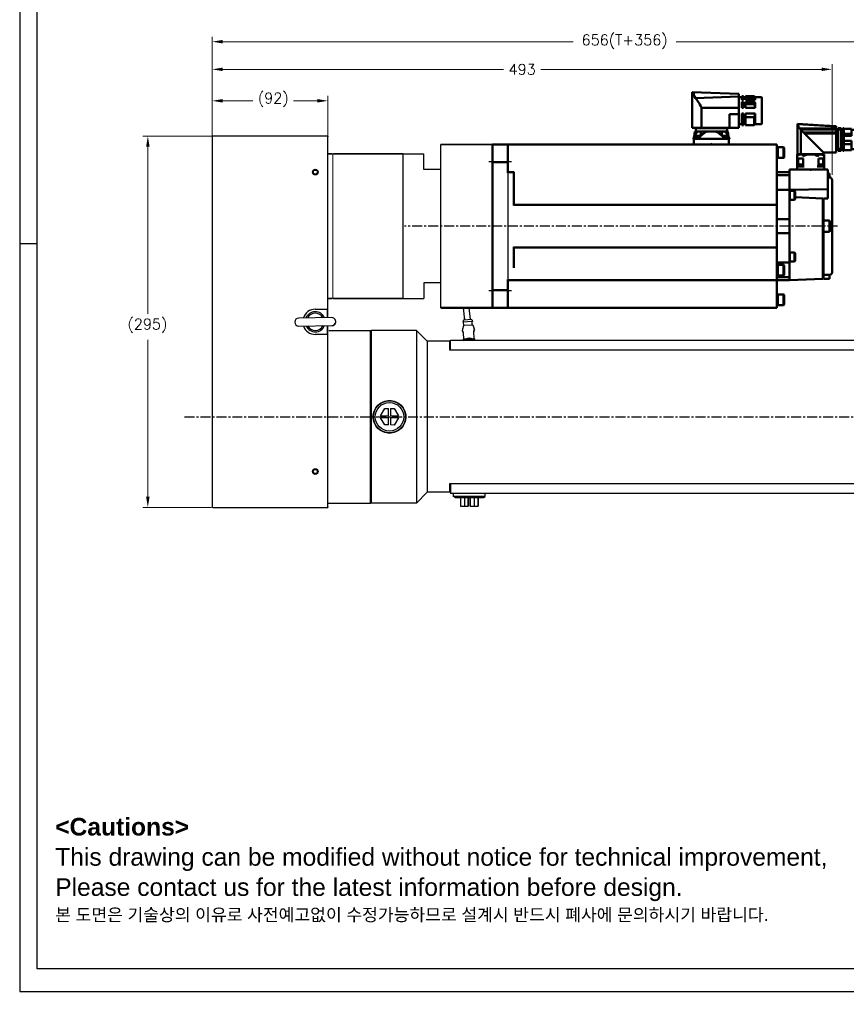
# Model space of a CAD drawing. Extents: x 15486 to 17171, y 5388 to 6587.
# Tile 1 of 22: x 15486 to 16143, y 5388 to 6171. Entities that reach past the tile are written whole.
import ezdxf

# ---------------------------------------------------------------- set-up
doc = ezdxf.new("R2010")
doc.units = 0
doc.header["$LTSCALE"] = 25.4
doc.linetypes.add('CENTER', pattern=[2, 1.25, -0.25, 0.25, -0.25])
doc.layers.get('0').update_dxf_attribs({"linetype": 'CONTINUOUS'})
doc.layers.get('Defpoints').update_dxf_attribs({"linetype": 'CONTINUOUS'})
for name, color, linetype, lineweight in [('2d ConnectionPoints', 7, 'CONTINUOUS', 50), ('AM_0', 7, 'CONTINUOUS', 50), ('AM_5_Dimension', 6, 'CONTINUOUS', 13), ('ATA-DIM', 252, 'CONTINUOUS', 25), ('ATA-TEXT', 7, 'CONTINUOUS', 25), ('Layer0000', 7, 'CONTINUOUS', 25), ('외형선(ISO)', 7, 'CONTINUOUS', 35)]:
    doc.layers.add(name, color=color, linetype=linetype, lineweight=lineweight)
doc.layers.add('ATA-CENTER', color=133, linetype='CENTER')
doc.styles.get("Standard").update_dxf_attribs({"font": 'simplex.shx'})
doc.styles.add('주 문자 (ISO)', font='arial.ttf')
doc.dimstyles.new('ata_A1', dxfattribs={"dimtxt": 4.2, "dimasz": 4.2, "dimexe": 2, "dimexo": 2, "dimgap": 2, "dimtad": 0, "dimtih": 1, "dimtoh": 1, "dimdec": 6, "dimdsep": 46, "dimtxsty": 'Standard', "dimcen": 0, "dimclrd": 252, "dimclre": 252, "dimclrt": 4, "dimadec": 6, "dimazin": 2, "dimtfac": 1, "dimtdec": 6, "dimtofl": 0, "dimtmove": 0, "dimatfit": 3, "dimfxl": 0, "dimtolj": 1, "dimtzin": 0, "dimlwd": 0, "dimlwe": 0, "dimarcsym": 0})

# ---------------------------------------------------------------- blocks, each defined once
blk = doc.blocks.new('2_BGC106N00001200000_0_in_MSMF504L1H9M_0')
at = {"layer": 'AM_0'}
for p, q in [((-214.07, 102.1), (-214.07, 81.5)), ((-208.87, 102.6), (-213.57, 102.6)), ((-208.12, 103.35), (-208.87, 102.6)), ((-208.87, 102.6), (-208.87, 100.42)), ((-201.12, 103.35), (-208.12, 103.35)), ((-208.12, 101.41), (-208.12, 103.35)), ((-201.12, 103.35), (-201.12, 100.42)), ((-199.52, 102.6), (-201.12, 102.6)), ((-198.27, 103.35), (-199.52, 103.35)), ((-199.52, 103.35), (-199.52, 100.42)), ((-198.27, 103.35), (-198.27, 100.42)), ((-195.87, 102.6), (-198.27, 102.6)), ((-195.87, 105.08), (-158.8, 106.5)), ((-195.87, 105.08), (-195.87, 78.25)), ((-195.87, 102.99), (-161.31, 101.76)), ((-158.8, 78.25), (-158.8, 106.5)), ((-208.87, 100.42), (-208.12, 101.41)), ((-208.87, 100.42), (-201.12, 100.42)), ((-208.12, 98.79), (-208.87, 98.3)), ((-208.87, 98.3), (-208.87, 94.03)), ((-208.87, 94.03), (-201.12, 94.03)), ((-208.12, 101.41), (-201.12, 101.41)), ((-208.12, 98.79), (-201.12, 98.79)), ((-208.12, 97.01), (-208.12, 98.79)), ((-208.12, 97.01), (-201.12, 97.01)), ((-201.12, 98.79), (-201.12, 94.03)), ((-198.27, 101.41), (-199.52, 101.41)), ((-198.27, 100.42), (-199.52, 100.42)), ((-199.52, 98.79), (-199.52, 94.03)), ((-198.27, 98.79), (-199.52, 98.79)), ((-198.27, 97.01), (-199.52, 97.01)), ((-198.27, 94.03), (-199.52, 94.03)), ((-198.27, 98.79), (-198.27, 94.03)), ((-195.87, 94.06), (-166.12, 94.06)), ((-166.12, 94.06), (-166.12, 78.25)), ((-208.87, 89.57), (-201.12, 89.57)), ((-208.87, 89.57), (-208.87, 81)), ((-208.12, 86.59), (-201.12, 86.59)), ((-208.12, 80.25), (-208.12, 86.59)), ((-201.12, 89.57), (-201.12, 80.25)), ((-199.52, 89.57), (-199.52, 80.25)), ((-198.27, 89.57), (-199.52, 89.57)), ((-198.27, 86.59), (-199.52, 86.59)), ((-198.27, 89.57), (-198.27, 80.25)), ((-188.5, 88.99), (-195.87, 88.94)), ((-188.5, 88.99), (-188.5, 78.25)), ((-213.57, 81), (-208.87, 81)), ((-208.87, 81), (-208.12, 80.25)), ((-208.12, 80.25), (-201.12, 80.25)), ((-201.12, 81), (-199.52, 81)), ((-199.52, 80.25), (-198.27, 80.25)), ((-198.27, 81), (-195.87, 81)), ((-195.87, 78.25), (-158.8, 78.25)), ((-186.05, 78.25), (-186.05, 77.9)), ((-161.95, 77.9), (-161.95, 78.25)), ((-187.95, 70.73), (-188.03, 69.88)), ((-187.2, 75.2), (-187.67, 71.34)), ((-160.8, 75.2), (-187.2, 75.2)), ((-186.45, 77.9), (-186.5, 75.2)), ((-186.45, 77.9), (-161.55, 77.9)), ((-182.15, 74.74), (-182.18, 75.2)), ((-165.82, 75.2), (-165.85, 74.75)), ((-161.5, 75.2), (-161.55, 77.9)), ((-160.33, 71.34), (-160.8, 75.2)), ((-159.97, 69.88), (-160.05, 70.73)), ((-188.28, 69.88), (-188.28, 69.5)), ((-183.47, 69.88), (-188.28, 69.88)), ((-159.72, 69.5), (-188.28, 69.5)), ((-187.9, 69.5), (-187.97, 65)), ((-159.72, 69.88), (-164.53, 69.88)), ((-160.1, 69.5), (-160.03, 65)), ((-159.72, 69.5), (-159.72, 69.88))]:
    blk.add_line(p, q, dxfattribs=at)
for points in [[(-166.12, 94.06), (-165.57, 95.44), (-164.88, 96.75), (-164.19, 97.86), (-163.47, 98.92), (-162.37, 100.41), (-161.31, 101.76)], [(-161.31, 101.76), (-160.62, 102.97), (-160.13, 104.35), (-159.99, 104.98), (-159.84, 105.59), (-159.73, 105.85), (-159.6, 105.97), (-159.14, 106.28), (-158.89, 106.44), (-158.8, 106.5)], [(-208.87, 94.03), (-208.64, 95.3), (-208.28, 96.56), (-208.12, 97.01)], [(-208.12, 86.59), (-208.58, 88.05), (-208.87, 89.57)], [(-184.87, 75.2), (-185.57, 74.4), (-186.22, 73.53), (-187.02, 72.27), (-187.44, 71.51)], [(-183.28, 71.02), (-183.5, 69.67), (-183.53, 69.5)], [(-183.28, 71.02), (-180.54, 73.33), (-179.02, 74.36), (-177.39, 75.2)], [(-183.28, 71.02), (-183.02, 71.5), (-182.57, 72.58), (-182.27, 73.68), (-182.16, 74.45), (-182.15, 74.74)], [(-170.61, 75.2), (-169.37, 74.59), (-168.2, 73.86), (-165.96, 72.13), (-164.71, 71)], [(-165.85, 74.75), (-165.83, 74.4), (-165.7, 73.52), (-165.32, 72.28), (-164.71, 71)], [(-164.46, 69.5), (-164.68, 70.81), (-164.71, 71)], [(-160.54, 71.48), (-160.55, 71.5), (-161.15, 72.57), (-161.87, 73.67), (-162.46, 74.45), (-163.12, 75.2)]]:
    blk.add_lwpolyline(points, dxfattribs=at)
for centre, radius, start, end in [((-213.57, 102.1), 0.5, 90, 180), ((-213.57, 81.5), 0.5, 180, 270), ((-186.95, 70.64), 1, 106.25703, 175), ((-185.28, 64.88), 7, 73.74297, 106.25703), ((-183.6, 70.64), 1, 56.12738, 73.74297), ((-164.4, 70.64), 1, 106.25703, 122.35528), ((-162.72, 64.88), 7, 73.74297, 106.25703), ((-161.05, 70.64), 1, 5, 73.74297)]:
    blk.add_arc(centre, radius, start, end, dxfattribs=at)
blk = doc.blocks.new('1_AGC047N0000150A000_EC_0_in_MSMF504L1H9M_0')
at = {"layer": 'AM_0'}
for p, q in [((-273.25, 79.14), (-242.73, 80.94)), ((-263.25, 80.1), (-273.25, 79.49)), ((-273.25, 79.5), (-273.25, 58.6)), ((-263.25, 80.1), (-242.5, 81.35)), ((-242.5, 81.35), (-242.5, 57.1)), ((-289.25, 76.42), (-289.25, 61.28)), ((-285.35, 76.62), (-289.05, 76.62)), ((-285.35, 77.25), (-285.35, 71.72)), ((-279.25, 77.25), (-285.35, 77.25)), ((-285.35, 73.38), (-279.25, 73.38)), ((-285.35, 71.72), (-279.25, 71.72)), ((-278.65, 77.85), (-279.25, 77.85)), ((-279.25, 77.85), (-279.25, 59.85)), ((-278.65, 76.9), (-279.25, 76.9)), ((-278.65, 77.85), (-278.65, 59.85)), ((-277.15, 76.95), (-278.65, 76.95)), ((-274.75, 77.85), (-277.15, 77.85)), ((-277.15, 77.85), (-277.15, 59.85)), ((-274.75, 76.9), (-277.15, 76.9)), ((-274.75, 77.85), (-274.75, 61.52)), ((-273.25, 76.85), (-274.75, 76.85)), ((-273.25, 77.6), (-244.32, 77.6)), ((-273.25, 76.8), (-245.04, 76.8)), ((-273.25, 74.57), (-247.28, 74.57)), ((-273.25, 73.68), (-248.17, 73.68)), ((-248.17, 73.68), (-263.25, 58.6)), ((-245.08, 76.77), (-247.28, 74.57)), ((-245.08, 76.77), (-245.04, 76.8)), ((-245.08, 76.77), (-245.08, 57.1)), ((-285.35, 67.77), (-285.35, 60.45)), ((-285.35, 67.77), (-279.25, 67.77)), ((-285.35, 65.08), (-279.25, 65.08)), ((-289.05, 61.08), (-285.35, 61.08)), ((-285.35, 60.45), (-279.25, 60.45)), ((-278.65, 61.52), (-279.25, 61.52)), ((-278.65, 61.2), (-279.25, 61.2)), ((-278.65, 59.93), (-279.25, 59.93)), ((-279.25, 59.85), (-278.65, 59.85)), ((-278.65, 60.75), (-277.15, 60.75)), ((-274.75, 61.52), (-277.15, 61.52)), ((-274.75, 60.96), (-277.15, 60.96)), ((-274.75, 59.93), (-277.15, 59.93)), ((-277.15, 59.85), (-274.75, 59.85)), ((-274.75, 60.96), (-274.75, 59.85)), ((-274.75, 60.85), (-273.25, 60.85)), ((-273.25, 58.6), (-263.25, 58.6)), ((-263.8, 56.99), (-263.8, 45)), ((-263.65, 57), (-242.35, 57)), ((-263.25, 58.6), (-263.25, 57.1)), ((-263.25, 57.1), (-242.5, 57.1)), ((-262.6, 56.57), (-263.19, 56.05)), ((-262.85, 57.1), (-262.85, 57)), ((-259.02, 56.05), (-259.27, 56.57)), ((-256.86, 56.57), (-258.1, 55.89)), ((-246.73, 56.57), (-246.98, 56.05)), ((-242.81, 56.05), (-243.4, 56.57)), ((-243.15, 57), (-243.15, 57.1)), ((-242.2, 56.57), (-242.2, 45)), ((-263.8, 47.5), (-258.1, 47.5)), ((-263.58, 48.28), (-263.65, 47.5)), ((-262.94, 49), (-262.94, 53.8)), ((-262.94, 53.8), (-259.12, 53.8)), ((-259.15, 47.5), (-259.22, 48.28)), ((-259.12, 53.8), (-259.12, 47.5)), ((-247.9, 47.5), (-242.2, 47.5)), ((-246.88, 47.5), (-246.88, 53.8)), ((-246.88, 53.8), (-243.06, 53.8)), ((-246.78, 48.28), (-246.85, 47.5)), ((-243.06, 53.8), (-243.06, 49)), ((-242.35, 47.5), (-242.42, 48.28))]:
    blk.add_line(p, q, dxfattribs=at)
for points in [[(-244.32, 77.6), (-244.03, 77.97), (-243.76, 78.35), (-243.5, 78.76), (-243.26, 79.2)], [(-242.73, 80.94), (-242.81, 80.48), (-242.92, 80.04), (-243.07, 79.61), (-243.26, 79.2)], [(-242.73, 80.94), (-242.7, 81.08), (-242.65, 81.19), (-242.6, 81.26), (-242.58, 81.27)], [(-242.5, 81.31), (-242.51, 81.3), (-242.52, 81.29), (-242.55, 81.28), (-242.58, 81.27)], [(-247.28, 74.57), (-247.49, 74.18), (-247.9, 73.82), (-248.17, 73.68)], [(-245.04, 76.8), (-244.93, 76.86), (-244.83, 76.94), (-244.72, 77.02), (-244.63, 77.11), (-244.54, 77.21), (-244.47, 77.32), (-244.4, 77.43), (-244.34, 77.56), (-244.32, 77.6)], [(-263.19, 56.05), (-263.41, 55.87), (-263.58, 55.77), (-263.69, 55.75), (-263.76, 55.78), (-263.8, 55.85), (-263.8, 55.89)], [(-262.6, 56.57), (-262.19, 56.82), (-261.38, 56.99), (-261.12, 57)], [(-259.89, 57), (-259.54, 56.9), (-259.32, 56.67), (-259.27, 56.57)], [(-258.1, 55.89), (-258.31, 55.79), (-258.54, 55.75), (-258.72, 55.77), (-258.86, 55.84), (-259.01, 56.02), (-259.02, 56.05)], [(-256.86, 56.57), (-256, 56.83), (-254.5, 56.98), (-253, 56.99), (-251, 56.94), (-250.26, 56.87), (-249.53, 56.72), (-249.14, 56.57)], [(-247.9, 55.89), (-248.1, 56.02), (-249.14, 56.57)], [(-246.98, 56.05), (-247.11, 55.87), (-247.27, 55.77), (-247.44, 55.75), (-247.64, 55.78), (-247.83, 55.85), (-247.9, 55.89)], [(-246.73, 56.57), (-246.56, 56.82), (-246.22, 56.99), (-246.11, 57)], [(-244.88, 57), (-244.05, 56.9), (-243.52, 56.67), (-243.4, 56.57)], [(-242.2, 55.89), (-242.22, 55.79), (-242.3, 55.75), (-242.42, 55.77), (-242.55, 55.84), (-242.78, 56.02), (-242.81, 56.05)], [(-242.2, 56.57), (-242.2, 56.83), (-242.2, 56.98), (-242.2, 56.99), (-242.2, 56.99)]]:
    blk.add_lwpolyline(points, dxfattribs=at)
for centre, radius, start, end in [((-289.05, 76.42), 0.2, 90, 180), ((-289.05, 61.28), 0.2, 180, 270), ((-263.65, 56), 1, 90, 98.65376), ((-242.35, 56), 1, 81.33315, 90), ((-262.78, 48.21), 0.8, 105.44271, 175), ((-261.4, 43.2), 6, 74.55728, 105.44272), ((-260.02, 48.21), 0.8, 5, 74.55729), ((-245.98, 48.21), 0.8, 105.44271, 175), ((-244.6, 43.2), 6, 74.55728, 105.44272), ((-243.22, 48.21), 0.8, 5, 74.55729)]:
    blk.add_arc(centre, radius, start, end, dxfattribs=at)
blk = doc.blocks.new('*D9332')
at = {"layer": 'ATA-DIM', "color": 252, "lineweight": 0}
for p, q in [((15638.36, 6078.11), (15583.69, 6078.11)), ((15587.69, 6069.71), (15587.69, 5936.99)), ((15587.69, 5791.51), (15587.69, 5916.22)), ((15638.36, 5783.11), (15583.69, 5783.11))]:
    blk.add_line(p, q, dxfattribs=at)
at = {"layer": 'ATA-DIM', "color": 252}
for points in [[(15589.09, 6069.71), (15586.29, 6069.71), (15587.69, 6078.11)], [(15586.29, 5791.51), (15589.09, 5791.51), (15587.69, 5783.11)]]:
    blk.add_solid(points, dxfattribs=at)
at = {"layer": 'Defpoints', "color": 0}
for p in [(15587.69, 6078.11), (15642.36, 6078.11), (15642.36, 5783.11)]:
    blk.add_point(p, dxfattribs=at)
at = {"layer": 'ATA-DIM', "color": 4, "insert": (15571.52, 5932.99), "char_height": 8.4, "attachment_point": 1}
blk.add_mtext('\\A1;(295)', dxfattribs=at)
blk = doc.blocks.new('*D9333')
at = {"layer": 'ATA-DIM', "color": 252, "lineweight": 0}
for p, q in [((15638.86, 6078.11), (15638.86, 6110.24)), ((15647.26, 6106.24), (15671.18, 6106.24)), ((15722.46, 6106.24), (15703.54, 6106.24)), ((15730.86, 6078.11), (15730.86, 6110.24))]:
    blk.add_line(p, q, dxfattribs=at)
at = {"layer": 'ATA-DIM', "color": 252}
for points in [[(15647.26, 6107.64), (15647.26, 6104.84), (15638.86, 6106.24)], [(15722.46, 6104.84), (15722.46, 6107.64), (15730.86, 6106.24)]]:
    blk.add_solid(points, dxfattribs=at)
at = {"layer": 'Defpoints', "color": 0}
for p in [(15730.86, 6106.24), (15638.86, 6074.11), (15730.86, 6074.11)]:
    blk.add_point(p, dxfattribs=at)
at = {"layer": 'ATA-DIM', "color": 4, "insert": (15675.18, 6112.62), "char_height": 8.4, "attachment_point": 1}
blk.add_mtext('\\A1;(92)', dxfattribs=at)
blk = doc.blocks.new('DEH')
at = {"color": 0, "ltscale": 5}
blk.add_line((12758.38, -3927.55), (12758.38, -3797.55), dxfattribs=at)
for p, q in [((12668.58, -3920.05), (12668.58, -3805.05)), ((12728.58, -3805.05), (12744.88, -3805.05)), ((12744.88, -3817.55), (12744.88, -3805.05)), ((12744.88, -3907.55), (12744.88, -3920.05)), ((12728.58, -3920.05), (12744.88, -3920.05))]:
    blk.add_line(p, q)
at = {"color": 7}
for p, q in [((12728.58, -3920.05), (12728.58, -3805.05)), ((12728.58, -3919.55), (12728.58, -3805.55))]:
    blk.add_line(p, q, dxfattribs=at)
at = {"ltscale": 5}
for p, q in [((12758.38, -3817.55), (12744.88, -3817.55)), ((12758.38, -3907.55), (12744.88, -3907.55))]:
    blk.add_line(p, q, dxfattribs=at)
at = {"layer": 'AM_0'}
blk.add_line((12758.38, -3927.55), (12799.88, -3927.55), dxfattribs=at)
at = {"layer": 'AM_5_Dimension', "color": 0}
for p, q in [((12672.58, -3919.55), (12672.58, -3805.55)), ((12728.58, -3805.05), (12728.58, -3920.05))]:
    blk.add_line(p, q, dxfattribs=at)
at = {"layer": 'Layer0000', "color": 7, "linetype": 'Continuous', "lineweight": 25}
for p, q in [((12799.58, -3811.74), (12799.58, -3797.55)), ((12799.58, -3913.35), (12799.58, -3811.74)), ((12799.58, -3913.35), (12799.58, -3927.55))]:
    blk.add_line(p, q, dxfattribs=at)
at = {"layer": '외형선(ISO)'}
for p, q in [((12799.88, -3797.55), (12758.38, -3797.55)), ((12672.08, -3805.05), (12668.58, -3805.05)), ((12672.58, -3805.55), (12672.08, -3805.05)), ((12673.08, -3805.05), (12672.58, -3805.55)), ((12673.08, -3805.05), (12728.08, -3805.05)), ((12728.58, -3805.55), (12728.08, -3805.05)), ((12728.58, -3805.55), (12729.08, -3805.05)), ((12668.58, -3920.05), (12672.08, -3920.05)), ((12672.58, -3919.55), (12672.08, -3920.05)), ((12672.58, -3919.55), (12673.08, -3920.05)), ((12673.08, -3920.05), (12728.08, -3920.05)), ((12728.58, -3919.55), (12728.08, -3920.05))]:
    blk.add_line(p, q, dxfattribs=at)
blk = doc.blocks.new('*D9343')
at = {"layer": 'ATA-DIM', "color": 252, "lineweight": 0}
for p, q in [((15638.86, 6081.61), (15638.86, 6135.25)), ((16131.86, 6047.31), (16131.86, 6135.25)), ((15647.26, 6131.25), (15870.56, 6131.25)), ((16123.46, 6131.25), (15900.15, 6131.25))]:
    blk.add_line(p, q, dxfattribs=at)
at = {"layer": 'ATA-DIM', "color": 252}
for points in [[(15647.26, 6132.65), (15647.26, 6129.85), (15638.86, 6131.25)], [(16123.46, 6129.85), (16123.46, 6132.65), (16131.86, 6131.25)]]:
    blk.add_solid(points, dxfattribs=at)
at = {"layer": 'Defpoints', "color": 0}
for p in [(15638.86, 6131.25), (15638.86, 6077.61), (16131.86, 6043.31)]:
    blk.add_point(p, dxfattribs=at)
at = {"layer": 'ATA-DIM', "color": 4, "insert": (15885.36, 6131.25), "char_height": 8.4, "attachment_point": 5}
blk.add_mtext('\\A1;493', dxfattribs=at)
blk = doc.blocks.new('*D9340')
at = {"layer": 'ATA-DIM', "color": 252, "lineweight": 0}
for p, q in [((15638.86, 6081.61), (15638.86, 6157.21)), ((15647.26, 6153.21), (15925.94, 6153.21)), ((16286.46, 6153.21), (16007.77, 6153.21)), ((16294.86, 5931.11), (16294.86, 6157.21))]:
    blk.add_line(p, q, dxfattribs=at)
at = {"layer": 'ATA-DIM', "color": 252}
for points in [[(15647.26, 6154.61), (15647.26, 6151.81), (15638.86, 6153.21)], [(16286.46, 6151.81), (16286.46, 6154.61), (16294.86, 6153.21)]]:
    blk.add_solid(points, dxfattribs=at)
at = {"layer": 'Defpoints', "color": 0}
for p in [(16294.86, 6153.21), (15638.86, 6077.61), (16294.86, 5927.11)]:
    blk.add_point(p, dxfattribs=at)
at = {"layer": 'ATA-DIM', "color": 4, "insert": (15966.86, 6153.21), "char_height": 8.4, "attachment_point": 5}
blk.add_mtext('\\A1;656(T+356)', dxfattribs=at)
blk = doc.blocks.new('ata-Border-A1-002')
at = {"color": 253, "ltscale": 0.5}
for p, q in [((0, 594), (0, 0)), ((7, 297), (0, 297)), ((0, 0), (841, 0))]:
    blk.add_line(p, q, dxfattribs=at)
at = {"ltscale": 0.5}
blk.add_line((7, 9), (7, 585), dxfattribs=at)
blk.add_line((834, 9), (7, 9))

msp = doc.modelspace()

# ---------------------------------------------------------------- linework, layer by layer
for p, q in [((15638.856808, 6077.6073375), (15638.856808, 5783.6073375)), ((15730.856808, 6078.1073375), (15639.356808, 6078.1073375)), ((15730.856808, 6078.1073375), (15730.856808, 6077.6073375)), ((15730.856808, 5936.6073375), (15730.856808, 6077.6073375)), ((15861.8569175, 6057.4133411), (15861.8569175, 6071.6073375)), ((15861.8569175, 6071.6073375), (15861.8569175, 5941.6073375)), ((15861.8569175, 6057.4133411), (15861.8569175, 5955.8013339)), ((15861.8569175, 5941.6073375), (15861.8569175, 5955.8013339)), ((15720.856808, 5940.6073375), (15730.856808, 5940.6073375)), ((15730.356808, 5940.6073375), (15730.356808, 5933.8915721)), ((15730.856808, 5933.8986206), (15730.856808, 5940.6073375)), ((15839.8030083, 5931.8739379), (15838.7636305, 5941.6073375)), ((15844.277569, 5932.3517523), (15843.2892145, 5941.6073375)), ((15733.9611004, 5933.9423818), (15707.6637133, 5933.5716673)), ((15711.356808, 5933.6237289), (15711.356808, 5933.7298365)), ((15838.6979322, 5931.8866738), (15838.3003437, 5930.3563394)), ((15845.382645, 5932.3390164), (15838.6979322, 5931.8866738)), ((15839.7954223, 5931.960939), (15839.6840135, 5933.6073375)), ((15844.2851549, 5932.2647512), (15844.1943045, 5933.6073375)), ((15845.382645, 5932.3390164), (15845.9827749, 5930.8761958)), ((15707.7525156, 5927.2722932), (15734.0499028, 5927.6430077)), ((15730.356808, 5927.5909461), (15730.356808, 5920.6073375)), ((15730.856808, 5920.6073375), (15730.856808, 5927.5979946)), ((15731.5195628, 5923.6073375), (15764.856808, 5923.6073375)), ((15764.856808, 5923.1073375), (15765.356808, 5923.6073375)), ((15764.856808, 5786.6073375), (15764.856808, 5923.6073375)), ((15765.356808, 5923.6073375), (15765.356808, 5786.6073375)), ((15801.356808, 5923.6073375), (15765.356808, 5923.6073375)), ((15809.856808, 5915.1073375), (15801.356808, 5923.6073375)), ((15801.356808, 5923.6073375), (15801.356808, 5786.6073375)), ((15837.8623009, 5923.4991257), (15837.8398603, 5923.8307532)), ((15838.6032711, 5927.432474), (15837.9259003, 5924.7740256)), ((15845.9827749, 5930.8761958), (15838.3003437, 5930.3563394)), ((15845.87762, 5928.0626769), (15838.783576, 5927.5826356)), ((15838.9747388, 5927.7960286), (15838.7992029, 5930.3900963)), ((15845.6594517, 5928.2483712), (15845.4839158, 5930.8424389)), ((15846.0765109, 5927.9381748), (15847.1058516, 5925.3952164)), ((15847.3406251, 5924.1405069), (15847.3181845, 5924.4721344)), ((15730.856808, 5920.6073375), (15720.856808, 5920.6073375)), ((15730.856808, 5783.6073375), (15730.856808, 5920.6073375)), ((15828.356808, 5908.1073375), (15828.356808, 5916.1073375)), ((15828.356808, 5916.1073375), (16198.356808, 5916.1073375)), ((15838.4669957, 5921.9688452), (15838.8126929, 5916.8601363)), ((15839.356808, 5916.6073375), (15839.356808, 5916.2073375)), ((15839.456808, 5916.2073375), (15839.356808, 5916.2073375)), ((15839.356808, 5916.2073375), (15839.356808, 5915.6073375)), ((15840.056808, 5916.7073375), (15839.456808, 5916.7073375)), ((15839.456808, 5916.2073375), (15839.556808, 5916.2073375)), ((15839.546808, 5915.8456316), (15839.556808, 5915.8456316)), ((15839.546808, 5915.7922278), (15839.546808, 5915.8456316)), ((15839.546808, 5915.7922278), (15839.556808, 5915.7922278)), ((15839.546808, 5915.7270938), (15839.546808, 5915.7922278)), ((15839.546808, 5915.7270938), (15839.556808, 5915.7270938)), ((15839.546808, 5915.7073375), (15839.546808, 5915.7270938)), ((15839.546808, 5915.7073375), (15839.546808, 5915.6073375)), ((15839.556808, 5915.7073375), (15839.546808, 5915.7073375)), ((15839.556808, 5915.6073375), (15839.556808, 5916.2073375)), ((15839.566808, 5915.6073375), (15839.566808, 5916.1973375)), ((15846.656808, 5916.7073375), (15840.056808, 5916.7073375)), ((15840.066808, 5916.6973375), (15846.646808, 5916.6973375)), ((15847.256808, 5916.7073375), (15846.656808, 5916.7073375)), ((15847.2932988, 5917.4340037), (15846.9476016, 5922.5427127)), ((15847.146808, 5916.1973375), (15847.146808, 5915.6073375)), ((15847.156808, 5916.2073375), (15847.156808, 5915.6073375)), ((15847.256808, 5916.2073375), (15847.156808, 5916.2073375)), ((15847.256808, 5916.2073375), (15847.356808, 5916.2073375)), ((15847.356808, 5916.2073375), (15847.356808, 5916.6073375)), ((15847.356808, 5915.6073375), (15847.356808, 5916.2073375)), ((15847.9180495, 5915.6073375), (15847.8978573, 5915.9057372)), ((15827.856808, 5915.1073375), (15809.856808, 5915.1073375)), ((15809.856808, 5915.1073375), (15809.856808, 5795.1073375)), ((15827.856808, 5908.1073375), (15827.856808, 5915.1073375)), ((15828.356808, 5914.6073375), (15827.856808, 5915.1073375)), ((15828.356808, 5908.1073375), (15827.856808, 5908.1073375)), ((16198.356808, 5908.1073375), (15828.356808, 5908.1073375)), ((15772.8181744, 5855.9505276), (15776.1439722, 5861.6302344)), ((15776.1439722, 5861.6302344), (15779.0966934, 5861.6121223)), ((15779.0617302, 5855.9122296), (15779.0966934, 5861.6121223)), ((15780.6966633, 5861.6023081), (15780.6617001, 5855.9024153)), ((15780.6966633, 5861.6023081), (15783.6493845, 5861.5841961)), ((15783.6493845, 5861.5841961), (15786.9052559, 5855.8641173)), ((15779.0519159, 5854.3122597), (15772.8083601, 5854.3505577)), ((15776.0642315, 5848.6304789), (15772.8083601, 5854.3505577)), ((15772.8181744, 5855.9505276), (15779.0617302, 5855.9122296)), ((15779.0169527, 5848.6123669), (15779.0519159, 5854.3122597)), ((15780.6518858, 5854.3024454), (15780.6169226, 5848.6025527)), ((15786.8954417, 5854.2641474), (15780.6518858, 5854.3024454)), ((15780.6617001, 5855.9024153), (15786.9052559, 5855.8641173)), ((15786.8954417, 5854.2641474), (15783.5696438, 5848.5844406)), ((15779.0169527, 5848.6123669), (15776.0642315, 5848.6304789)), ((15783.5696438, 5848.5844406), (15780.6169226, 5848.6025527)), ((15827.856808, 5795.1073375), (15827.856808, 5802.1073375)), ((15827.856808, 5802.1073375), (15828.356808, 5802.1073375)), ((15828.356808, 5802.1073375), (15828.356808, 5794.1073375)), ((15828.356808, 5802.1073375), (16198.356808, 5802.1073375)), ((15809.856808, 5795.1073375), (15801.356808, 5786.6073375)), ((15827.856808, 5795.1073375), (15809.856808, 5795.1073375)), ((15828.356808, 5795.6073375), (15827.856808, 5795.1073375)), ((16198.356808, 5794.1073375), (15828.356808, 5794.1073375)), ((15830.656808, 5791.901085), (15830.656808, 5794.1073375)), ((15856.056808, 5791.901085), (15830.656808, 5791.901085)), ((15832.031619, 5791.1073375), (15830.656808, 5791.901085)), ((15832.031619, 5791.1073375), (15854.681997, 5791.1073375)), ((15836.3086642, 5791.1073375), (15836.3086642, 5784.1073375)), ((15839.5668291, 5791.1073375), (15839.5668291, 5784.1073375)), ((15842.5195573, 5784.1073375), (15842.5195573, 5791.1073375)), ((15842.5522348, 5784.1073375), (15842.5522348, 5791.1073375)), ((15842.5614075, 5791.1073375), (15842.5614075, 5784.1073375)), ((15842.594085, 5791.1073375), (15842.594085, 5784.1073375)), ((15844.119531, 5791.1073375), (15844.119531, 5784.1073375)), ((15847.0722592, 5791.1073375), (15847.0722592, 5784.1073375)), ((15850.3957792, 5784.1073375), (15850.3957792, 5791.1073375)), ((15850.4049519, 5791.1073375), (15850.4049519, 5784.1073375)), ((15854.681997, 5791.1073375), (15856.056808, 5791.901085)), ((15856.056808, 5791.901085), (15856.056808, 5794.1073375)), ((15639.356808, 5783.1073375), (15730.856808, 5783.1073375)), ((15730.856808, 5786.6073375), (15764.856808, 5786.6073375)), ((15730.856808, 5783.6073375), (15730.856808, 5783.1073375)), ((15764.856808, 5787.1073375), (15765.356808, 5786.6073375)), ((15801.356808, 5786.6073375), (15765.356808, 5786.6073375)), ((15836.3086642, 5784.1073375), (15839.5668291, 5784.1073375)), ((15839.5668291, 5784.1073375), (15842.5195573, 5784.1073375)), ((15842.5522348, 5784.1073375), (15842.5195573, 5784.1073375)), ((15842.5614075, 5784.1073375), (15842.5522348, 5784.1073375)), ((15842.594085, 5784.1073375), (15842.5614075, 5784.1073375)), ((15844.119531, 5784.1073375), (15847.0722592, 5784.1073375)), ((15847.0722592, 5784.1073375), (15850.3957792, 5784.1073375)), ((15850.4049519, 5784.1073375), (15850.3957792, 5784.1073375))]:
    msp.add_line(p, q)
at = {"color": 7, "linetype": 'Continuous'}
for p, q in [((15873.8569175, 6071.6073375), (15873.8569175, 5941.6073375)), ((15861.8569175, 6057.4133074), (15873.8569175, 6057.4133074)), ((15861.8568175, 5955.8013003), (15873.8569175, 5955.8013003))]:
    msp.add_line(p, q, dxfattribs=at)
for centre, radius in [((15720.856808, 6049.6073375), 2.25), ((15720.856808, 6049.6073375), 1.621), ((15779.856808, 5855.1073375), 12.7), ((15779.856808, 5855.1073375), 11.325189), ((15720.856808, 5811.6073375), 2.25), ((15720.856808, 5811.6073375), 1.621)]:
    msp.add_circle(centre, radius)
for centre, radius, start, end in [((15639.356808, 6077.6073375), 0.5, 90, 180), ((15720.856808, 5930.6073375), 10, 90, 162.4468319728), ((15707.7081144, 5930.4219802), 3.15, 90.8076457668, 270.8076457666), ((15720.856808, 5930.6073375), 8, 23.9956833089, 157.6196082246), ((15720.856808, 5930.6073375), 6.88914, 28.0168883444, 153.598403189), ((15734.0055016, 5930.7926948), 3.15, 270.8076457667, 90.8076457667), ((15720.856808, 5930.6073375), 10, 199.1684595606, 270), ((15720.856808, 5930.6073375), 8, 203.9956833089, 337.6196082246), ((15720.856808, 5930.6073375), 6.88914, 208.0168883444, 333.598403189), ((15734.006808, 5930.6073375), 3.15, 287.7527901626, 2.0898525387), ((15840.8330153, 5924.0332946), 3, 165.7052448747, 183.8712014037), ((15838.7970788, 5927.383092), 0.2, 93.8712014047, 165.7052448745), ((15838.7751951, 5927.7825259), 0.2, 273.8712014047, 3.8712014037), ((15845.8589954, 5928.261874), 0.2, 183.8712014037, 273.8712014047), ((15845.8911227, 5927.8631332), 0.2, 22.0371579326, 93.8712014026), ((15844.3250295, 5924.269593), 3, 3.8712014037, 22.0371579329), ((15839.456808, 5916.6073375), 0.1, 90, 180), ((15840.056808, 5916.2073375), 0.5, 90, 180), ((15840.066808, 5916.1973375), 0.5, 90, 180), ((15843.356808, 5912.6573375), 5, 54.0959314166, 125.9040685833), ((15843.356808, 5912.6573375), 4.7, 59.5082382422, 120.4917617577), ((15843.356808, 5912.6573375), 4.1, 81.0427839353, 98.9572160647), ((15846.646808, 5916.1973375), 0.5, 0, 90), ((15846.656808, 5916.2073375), 0.5, 0, 90), ((15847.256808, 5916.6073375), 0.1, 0, 90), ((15843.356808, 5912.6573375), 5, 143.1301023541, 143.842991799), ((15843.356808, 5912.6573375), 5, 36.157008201, 36.8698976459), ((15639.356808, 5783.6073375), 0.5, 180, 270)]:
    msp.add_arc(centre, radius, start, end)
for points, knots in [([(15847.1651372, 5923.7481291), (15847.1435728, 5923.7006925), (15847.1205889, 5923.6453726), (15847.0676392, 5923.498745), (15847.0372233, 5923.3999257), (15847.0104685, 5923.2882197)], [0, 0, 0, 0, 0.032685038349, 0.032685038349, 0.075239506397, 0.075239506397, 0.075239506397, 0.075239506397]), ([(15847.2371692, 5923.8910012), (15847.2247168, 5923.8664318), (15847.2108125, 5923.8381096), (15847.1776999, 5923.767961), (15847.1577927, 5923.7245105), (15847.1373905, 5923.6763055)], [0.044628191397, 0.044628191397, 0.044628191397, 0.044628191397, 0.068505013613, 0.068505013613, 0.09699652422, 0.09699652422, 0.09699652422, 0.09699652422]), ([(15847.2367032, 5923.8901645), (15847.2192706, 5923.8557345), (15847.1878729, 5923.7909707), (15847.1509965, 5923.7084528), (15847.1373905, 5923.6763055)], [0.655813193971, 0.655813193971, 0.655813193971, 0.655813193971, 0.714285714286, 0.747278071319, 0.747278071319, 0.747278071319, 0.747278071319]), ([(15847.3415166, 5924.1403922), (15847.3421116, 5924.1314617), (15847.3420781, 5924.1225691), (15847.3410035, 5924.1063032), (15847.3400479, 5924.0987997), (15847.3369648, 5924.0813697), (15847.3344769, 5924.07223), (15847.3305279, 5924.0597391), (15847.3289101, 5924.0553657), (15847.3253991, 5924.0463755), (15847.3236917, 5924.0425236), (15847.3186852, 5924.0315809), (15847.3159824, 5924.0263973), (15847.3074928, 5924.0104544), (15847.3011271, 5923.9994248), (15847.2938426, 5923.9872407)], [0, 0, 0, 0, 0.002812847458, 0.002812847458, 0.005364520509, 0.005364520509, 0.009288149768, 0.009288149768, 0.012472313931, 0.012472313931, 0.017212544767, 0.017212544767, 0.027993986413, 0.027993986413, 0.04903223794, 0.04903223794, 0.04903223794, 0.04903223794]), ([(15837.929305, 5923.3535592), (15837.9196313, 5923.3656701), (15837.9113731, 5923.3763487), (15837.8999627, 5923.3924354), (15837.8963974, 5923.3974348), (15837.8877654, 5923.4118999), (15837.8837799, 5923.4186439), (15837.8753541, 5923.4376072), (15837.8716079, 5923.4472758), (15837.8650456, 5923.4705142), (15837.8624144, 5923.4846084), (15837.861433, 5923.4988919)], [0, 0, 0, 0, 0.022971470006, 0.022971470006, 0.034367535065, 0.034367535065, 0.040556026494, 0.040556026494, 0.044492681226, 0.044492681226, 0.048992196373, 0.048992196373, 0.048992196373, 0.048992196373]), ([(15837.929305, 5923.3535592), (15837.9280398, 5923.3551431), (15837.8965632, 5923.3947509), (15837.9011949, 5923.3960332), (15837.9327435, 5923.3559773)], [0.42248596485, 0.42248596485, 0.42248596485, 0.42248596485, 0.42857142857, 0.58042167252, 0.58042167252, 0.58042167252, 0.58042167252]), ([(15838.1262198, 5923.0665357), (15838.0600095, 5923.178125), (15838.0026994, 5923.2611215), (15837.9521593, 5923.3308065), (15837.9409243, 5923.3455905), (15837.9327435, 5923.3559773)], [0, 0, 0, 0, 0.070625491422, 0.070625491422, 0.096970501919, 0.096970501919, 0.096970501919, 0.096970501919]), ([(15838.4555601, 5922.0897189), (15838.4418346, 5922.2032338), (15838.4199631, 5922.3150703), (15838.3657418, 5922.527472), (15838.3322683, 5922.6296462), (15838.2866625, 5922.7456726), (15838.2760033, 5922.771342), (15838.2652648, 5922.7960156)], [0, 0, 0, 0, 0.034494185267, 0.034494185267, 0.070853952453, 0.070853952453, 0.081689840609, 0.081689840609, 0.081689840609, 0.081689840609]), ([(15838.5941641, 5915.6527286), (15838.6157894, 5915.7001773), (15838.6388564, 5915.7555385), (15838.6921314, 5915.9026354), (15838.7228101, 5916.0020364), (15838.7497658, 5916.1145304)], [0, 0, 0, 0, 0.032805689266, 0.032805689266, 0.075664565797, 0.075664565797, 0.075664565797, 0.075664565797]), ([(15838.8074009, 5916.4587446), (15838.8022749, 5916.4032721), (15838.7954142, 5916.3489686), (15838.7869939, 5916.2963461), (15838.7776302, 5916.2378273), (15838.7664297, 5916.1813365), (15838.7541327, 5916.1281538), (15838.7530565, 5916.1234995), (15838.7519746, 5916.11887), (15838.7508873, 5916.1142654)], [0.075027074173, 0.075027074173, 0.075027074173, 0.075027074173, 0.107142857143, 0.107142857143, 0.107142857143, 0.142857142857, 0.142857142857, 0.142857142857, 0.145982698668, 0.145982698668, 0.145982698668, 0.145982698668]), ([(15838.7703312, 5916.2068271), (15838.7828881, 5916.2720945), (15838.7935228, 5916.34143), (15838.8130448, 5916.5164774), (15838.8192509, 5916.6271093), (15838.8176416, 5916.7383174)], [0.020990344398, 0.020990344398, 0.020990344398, 0.020990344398, 0.044178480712, 0.044178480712, 0.077732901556, 0.077732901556, 0.077732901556, 0.077732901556]), ([(15838.8077347, 5916.4586892), (15838.8183632, 5916.5731374), (15838.8213362, 5916.6961222), (15838.8144812, 5916.8319028), (15838.8136478, 5916.8460251), (15838.8126929, 5916.8601363)], [0, 0, 0, 0, 0.036569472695, 0.036569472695, 0.040812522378, 0.040812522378, 0.040812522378, 0.040812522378]), ([(15846.9528705, 5922.9476163), (15846.9420959, 5922.8332862), (15846.9389541, 5922.7103554), (15846.9456722, 5922.5733529), (15846.9465654, 5922.5580262), (15846.9476016, 5922.5427127)], [0, 0, 0, 0, 0.036577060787, 0.036577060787, 0.041181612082, 0.041181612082, 0.041181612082, 0.041181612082]), ([(15846.9950443, 5923.2203857), (15846.9812033, 5923.1524809), (15846.969407, 5923.0798668), (15846.9478372, 5922.8967509), (15846.9409222, 5922.7806742), (15846.9426489, 5922.664025)], [0.021823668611, 0.021823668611, 0.021823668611, 0.021823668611, 0.046355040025, 0.046355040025, 0.081549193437, 0.081549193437, 0.081549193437, 0.081549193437]), ([(15846.9528705, 5922.9476163), (15846.9580001, 5923.0020472), (15846.9726827, 5923.1157587), (15846.995851, 5923.2266489), (15847.0094349, 5923.2839041), (15847.0104685, 5923.2882197)], [0.075641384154, 0.075641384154, 0.075641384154, 0.075641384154, 0.107142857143, 0.142857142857, 0.145784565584, 0.145784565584, 0.145784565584, 0.145784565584]), ([(15847.2932988, 5917.4340037), (15847.3107996, 5917.1753774), (15847.3957489, 5916.8378673), (15847.5023675, 5916.5884765), (15847.5290348, 5916.5319463)], [0, 0, 0, 0, 0.14285714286, 0.18990323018, 0.18990323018, 0.18990323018, 0.18990323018]), ([(15847.2932988, 5917.4340037), (15847.300493, 5917.3276874), (15847.3157635, 5917.2209485), (15847.3577196, 5917.0132289), (15847.3854613, 5916.9106104), (15847.4508762, 5916.7104682), (15847.4901584, 5916.6143553), (15847.5290584, 5916.5318972)], [0, 0, 0, 0, 0.03196783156, 0.03196783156, 0.06597153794, 0.06597153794, 0.10501495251, 0.10501495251, 0.10501495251, 0.10501495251]), ([(15847.3045601, 5917.3141019), (15847.3181549, 5917.2004548), (15847.3398269, 5917.0884497), (15847.3933389, 5916.8776318), (15847.4261056, 5916.7769905), (15847.4607298, 5916.6886436)], [0, 0, 0, 0, 0.034526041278, 0.034526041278, 0.070302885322, 0.070302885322, 0.070302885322, 0.070302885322]), ([(15847.6473389, 5916.3149516), (15847.7147511, 5916.2039347), (15847.7705811, 5916.1236436), (15847.8148599, 5916.0632568), (15847.8235343, 5916.0519086), (15847.8298021, 5916.0439799)], [0, 0, 0, 0, 0.072611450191, 0.072611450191, 0.095568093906, 0.095568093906, 0.095568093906, 0.095568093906]), ([(15847.8146938, 5916.0711995), (15847.8225288, 5916.0611871), (15847.861272, 5916.0118882), (15847.857801, 5916.0085612), (15847.8298021, 5916.0439799)], [0.39799953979, 0.39799953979, 0.39799953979, 0.39799953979, 0.42857142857, 0.57544528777, 0.57544528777, 0.57544528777, 0.57544528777]), ([(15847.8146938, 5916.0711995), (15847.8284649, 5916.0536013), (15847.8404934, 5916.038315), (15847.8555365, 5916.017401), (15847.8598469, 5916.0113231), (15847.8686823, 5915.9969734), (15847.8722286, 5915.9912629), (15847.8789869, 5915.9771727), (15847.8806776, 5915.9734535), (15847.8849054, 5915.9631511), (15847.8875601, 5915.9558689), (15847.8934622, 5915.935354), (15847.8962723, 5915.920804), (15847.8972857, 5915.9059775)], [0, 0, 0, 0, 0.029962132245, 0.029962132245, 0.044782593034, 0.044782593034, 0.052433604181, 0.052433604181, 0.054683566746, 0.054683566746, 0.05779365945, 0.05779365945, 0.062521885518, 0.062521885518, 0.062521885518, 0.062521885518]), ([(15766.856808, 5855.1073375), (15766.856808, 5856.7438851), (15767.1846835, 5858.4868312), (15768.5126256, 5861.6886171), (15769.5124752, 5863.147781), (15771.8164167, 5865.4517225), (15773.2755583, 5866.4515312), (15776.4772673, 5867.7794436), (15778.2201863, 5868.1073375), (15779.856808, 5868.1073375), (15781.4934297, 5868.1073375), (15783.2363487, 5867.7794436), (15786.4380577, 5866.4515312), (15787.8971993, 5865.4517225), (15790.2011409, 5863.147781), (15791.2009904, 5861.6886171), (15792.5289325, 5858.4868312), (15792.856808, 5856.7438851), (15792.856808, 5855.1073375)], [5.891704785, 5.891704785, 5.891704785, 5.891704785, 6.3826690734, 6.3826690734, 6.8736333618, 6.8736333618, 7.3646198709, 7.3646198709, 7.85560638, 7.85560638, 7.85560638, 8.3465928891, 8.3465928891, 8.8375793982, 8.8375793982, 9.3285436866, 9.3285436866, 9.819507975, 9.819507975, 9.819507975, 9.819507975]), ([(15792.856808, 5855.1073375), (15792.856808, 5853.4707899), (15792.5289325, 5851.7278438), (15791.2009904, 5848.5260579), (15790.2011409, 5847.066894), (15787.8971993, 5844.7629525), (15786.4380577, 5843.7631438), (15783.2363487, 5842.4352314), (15781.4934297, 5842.1073375), (15778.2201863, 5842.1073375), (15776.4772673, 5842.4352314), (15773.2755583, 5843.7631438), (15771.8164167, 5844.7629525), (15769.5124752, 5847.066894), (15768.5126256, 5848.5260579), (15767.1846835, 5851.7278438), (15766.856808, 5853.4707899), (15766.856808, 5855.1073375)], [1.963901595, 1.963901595, 1.963901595, 1.963901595, 2.4548658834, 2.4548658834, 2.9458301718, 2.9458301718, 3.4368166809, 3.4368166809, 3.92780319, 3.92780319, 4.4187896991, 4.4187896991, 4.9097762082, 4.9097762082, 5.4007404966, 5.4007404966, 5.891704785, 5.891704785, 5.891704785, 5.891704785])]:
    msp.add_open_spline(points, degree=3, knots=knots)
for points in [[(15847.1651372, 5923.7481291), (15847.2202837, 5923.8694383), (15847.269312, 5923.9462109), (15847.2938426, 5923.9872407)], [(15847.3414742, 5924.1405652), (15847.3414976, 5924.1405223), (15847.3415118, 5924.1404646), (15847.3415166, 5924.1403922)], [(15837.8614517, 5923.499069), (15837.8614343, 5923.4990234), (15837.8614281, 5923.4989643), (15837.861433, 5923.4988919)], [(15838.1262198, 5923.0665357), (15838.1707367, 5922.9915082), (15838.2191409, 5922.9019934), (15838.2652648, 5922.7960156)], [(15838.3042675, 5922.6990867), (15838.2823839, 5922.755472), (15838.2599703, 5922.8082771), (15838.2376831, 5922.8569686)], [(15838.3042675, 5922.6990867), (15838.2822834, 5922.755731), (15838.2600073, 5922.8081867), (15838.2378104, 5922.8566975)], [(15838.4555601, 5922.0897189), (15838.4604047, 5922.0496525), (15838.4642581, 5922.0093012), (15838.4669957, 5921.9688452)], [(15838.5690886, 5915.6073375), (15838.5811914, 5915.6329966), (15838.5940984, 5915.6609475), (15838.6073079, 5915.6908025)], [(15846.9950321, 5923.2203291), (15846.9610247, 5923.0534688), (15846.9397405, 5922.8605108), (15846.9426489, 5922.664025)], [(15847.3045601, 5917.3141019), (15847.2998069, 5917.3538373), (15847.2960151, 5917.3938616), (15847.2932988, 5917.4340037)], [(15847.6473389, 5916.3149516), (15847.5883402, 5916.4121128), (15847.5208025, 5916.5353624), (15847.4607298, 5916.6886436)], [(15847.8974736, 5915.9057112), (15847.897494, 5915.9057584), (15847.8974958, 5915.9058297), (15847.897479, 5915.9059249)], [(15838.5962306, 5915.6522821), (15838.589068, 5915.6365483), (15838.5820058, 5915.6215649), (15838.5750853, 5915.6073137)]]:
    msp.add_open_spline(points, degree=3)
at = {"layer": '2d ConnectionPoints'}
for p in [(16035.8569175, 6071.6073375), (16035.8569175, 6071.6073375), (16114.8569175, 6051.6073375), (15861.8569175, 6006.6073375)]:
    msp.add_point(p, dxfattribs=at)
at = {"layer": 'AM_0'}
for p, q in [((15861.8569175, 6071.6073375), (15861.8569175, 5941.6073375)), ((15861.8569175, 6071.6073375), (16087.8569175, 6071.6073375)), ((15873.8569175, 6071.6073375), (15873.8569175, 6048.9073375)), ((16087.8569175, 6071.6073375), (16087.8569175, 5941.6073375)), ((16087.8569175, 6070.1073375), (16088.6569175, 6070.1073375)), ((16088.6569175, 6070.1073375), (16088.6569175, 6060.1073375)), ((16088.6569175, 6069.3573375), (16093.2569175, 6069.3573375)), ((16093.2569175, 6069.3573375), (16093.2569175, 6060.8573375)), ((16093.2569175, 6069.3573375), (16093.6569175, 6068.9573375)), ((16093.6569175, 6068.9573375), (16093.6569175, 6061.2573375)), ((15873.8569175, 6057.4133411), (15861.8569175, 6057.4133411)), ((16088.6569175, 6060.1073375), (16087.8569175, 6060.1073375)), ((16093.2569175, 6060.8573375), (16088.6569175, 6060.8573375)), ((16093.6569175, 6061.2573375), (16093.2569175, 6060.8573375)), ((15873.8569175, 6049.6073375), (15878.8569175, 6049.6073375)), ((15878.8569175, 6049.777792), (15878.8569175, 6023.1073375)), ((16097.8569175, 6049.6073375), (16087.8569175, 6049.6073375)), ((16097.8569175, 6051.6073375), (16097.8569175, 5963.6073375)), ((16097.8569175, 6051.6073375), (16128.3569175, 6051.6073375)), ((16128.3569175, 6051.6073375), (16128.3569175, 6028.6373738)), ((16097.8569175, 6047.1073375), (16087.8569175, 6047.1073375)), ((16129.6569175, 6048.4573375), (16128.3569175, 6048.4573375)), ((16128.3569175, 6045.2073699), (16129.6569175, 6045.2073699)), ((16129.6569175, 6048.4573375), (16129.6569175, 6045.2073699)), ((16129.6569175, 6045.2735529), (16129.947858, 6045.2735529)), ((16131.8569175, 6043.3137402), (16131.8569175, 5969.9009348)), ((16097.8569175, 6035.6073375), (16087.8569175, 6035.6073375)), ((16128.3569175, 6036.1073375), (16097.8569175, 6035.5573375)), ((16097.8569175, 6035.1073375), (16098.3569175, 6035.1073375)), ((16098.3569175, 6035.1073375), (16098.3569175, 6027.1073375)), ((16098.3569175, 6034.6073375), (16102.0069175, 6034.6073375)), ((16102.0069175, 6034.6073375), (16102.0069175, 6027.6073375)), ((16102.0069175, 6034.6073375), (16102.3569175, 6034.2573375)), ((16102.3569175, 6034.2573375), (16102.3569175, 6027.9573375)), ((16098.3569175, 6027.1073375), (16097.8569175, 6027.1073375)), ((16102.0069175, 6027.6073375), (16098.3569175, 6027.6073375)), ((16102.3569175, 6027.9573375), (16102.0069175, 6027.6073375)), ((16124.3569175, 6028.6356951), (16102.3569346, 6029.5739322)), ((16124.3569175, 6028.6384976), (16124.3569175, 5964.7573375)), ((16125.0569175, 6027.7431483), (16124.3569175, 6027.7431483)), ((16125.0569175, 6028.6373738), (16125.0569175, 5964.7573375)), ((16125.0569175, 6028.6373738), (16128.3569175, 6028.6373738)), ((16087.8569175, 6023.6073375), (15878.8569175, 6023.6073375)), ((16097.8569832, 6012.1073375), (16087.8569175, 6012.1073375)), ((16125.0569175, 6010.9073375), (16124.3569175, 6010.9073375)), ((16129.6569175, 6011.0073375), (16125.0569175, 6011.0073375)), ((16129.6569175, 6011.0073375), (16129.6569175, 6002.2073375)), ((16131.8569175, 6009.8573375), (16129.6569175, 6009.8573375)), ((16125.0569175, 6002.3073375), (16124.3569175, 6002.3073375)), ((16129.6569175, 6002.2073375), (16125.0569175, 6002.2073375)), ((16129.6569175, 6009.3573375), (16130.3960377, 6009.3573375)), ((16130.3960377, 6003.8573375), (16129.6569175, 6003.8573375)), ((16131.8569175, 6003.3573375), (16129.6569175, 6003.3573375)), ((16097.8569175, 6001.1073375), (16087.8569175, 6001.1073375)), ((15878.8569175, 5990.1073375), (15878.8569175, 5973.5186624)), ((16087.8569175, 5989.6073375), (15878.8569175, 5989.6073375)), ((16097.8569175, 5986.1073375), (16098.3569175, 5986.1073375)), ((16098.3569175, 5986.1073375), (16098.3569175, 5978.1073375)), ((16098.3569175, 5985.6073375), (16102.0069175, 5985.6073375)), ((16102.0069175, 5978.6073375), (16098.3569175, 5978.6073375)), ((16102.0069175, 5985.6073375), (16102.0069175, 5978.6073375)), ((16102.0069175, 5985.6073375), (16102.3569175, 5985.2573375)), ((16102.3569175, 5978.9573375), (16102.0069175, 5978.6073375)), ((16102.3569175, 5985.2573375), (16102.3569175, 5978.9573375)), ((16097.8569175, 5977.6073375), (16087.8569175, 5977.6073375)), ((16087.8569175, 5976.6073375), (16088.6569175, 5976.6073375)), ((16088.6569175, 5976.6073375), (16088.6569175, 5966.6073375)), ((16088.6569175, 5975.8573375), (16093.2569175, 5975.8573375)), ((16093.2569175, 5975.8573375), (16093.2569175, 5967.3573375)), ((16093.2569175, 5975.8573375), (16093.6569175, 5975.4573375)), ((16093.6569175, 5975.4573375), (16093.6569175, 5967.7573375)), ((16098.3569175, 5978.1073375), (16097.8569175, 5978.1073375)), ((15873.8569175, 5964.3073375), (15873.8569175, 5941.6073375)), ((16097.8569175, 5963.6073375), (15873.8569175, 5963.6073375)), ((16088.6569175, 5966.6073375), (16087.8569175, 5966.6073375)), ((16097.8569175, 5966.1073375), (16087.8569175, 5966.1073375)), ((16093.2569175, 5967.3573375), (16088.6569175, 5967.3573375)), ((16093.6569175, 5967.7573375), (16093.2569175, 5967.3573375)), ((16124.3569175, 5964.7573375), (16097.8569175, 5963.6073375)), ((16125.0569175, 5965.6073375), (16124.3569175, 5965.6073375)), ((16129.6569175, 5968.0073051), (16125.0569175, 5968.0073051)), ((16129.6569175, 5964.7573375), (16125.0569175, 5964.7573375)), ((16129.6569175, 5968.0073051), (16129.6569175, 5964.7573375)), ((16129.9497512, 5967.9411221), (16129.6569175, 5967.9411221)), ((16130.0871846, 5967.9456522), (16129.9495061, 5967.9411276)), ((15873.8569175, 5955.8013339), (15861.8569175, 5955.8013339)), ((16087.8569175, 5953.1073375), (16088.6569175, 5953.1073375)), ((16088.6569175, 5953.1073375), (16088.6569175, 5943.1073375)), ((16088.6569175, 5952.3573375), (16093.2569175, 5952.3573375)), ((16093.2569175, 5952.3573375), (16093.2569175, 5943.8573375)), ((16093.2569175, 5952.3573375), (16093.6569175, 5951.9573375)), ((16093.6569175, 5951.9573375), (16093.6569175, 5944.2573375)), ((15861.8569175, 5941.6073375), (16087.8569175, 5941.6073375)), ((16088.6569175, 5943.1073375), (16087.8569175, 5943.1073375)), ((16093.2569175, 5943.8573375), (16088.6569175, 5943.8573375)), ((16093.6569175, 5944.2573375), (16093.2569175, 5943.8573375))]:
    msp.add_line(p, q, dxfattribs=at)
for points in [[(16129.8569175, 6045.2711568), (16129.8649071, 6045.2715339), (16129.94743, 6045.2735414)], [(16129.94743, 6045.2735414), (16130.5836625, 6045.1673197), (16130.9779702, 6044.9726863), (16131.2298319, 6044.7735529)], [(16131.2298319, 6044.7735529), (16131.3804292, 6044.6143645), (16131.7229352, 6044.0362084), (16131.8559842, 6043.3750729), (16131.8569175, 6043.3137402)], [(16131.2298319, 6009.8573375), (16130.9507354, 6009.9067003), (16130.4814339, 6010.0962154), (16129.8649071, 6010.4022262), (16129.8569175, 6010.4062293)], [(16129.8569175, 6002.8084457), (16129.8649071, 6002.8124488), (16130.5836625, 6003.1654733), (16130.9779702, 6003.3159723), (16131.2298319, 6003.3573375)], [(16129.9495061, 5967.9411276), (16129.8649071, 5967.9431411), (16129.8569175, 5967.9435182)], [(16131.2298319, 5968.4411221), (16130.9507354, 5968.2244978), (16130.4814339, 5968.0147241), (16130.0871846, 5967.9456522)], [(16131.8569175, 5969.9009348), (16131.855723, 5969.8315517), (16131.7191773, 5969.1687617), (16131.5225497, 5968.7896313), (16131.2298319, 5968.4411221)]]:
    msp.add_lwpolyline(points, dxfattribs=at)
for centre, radius, start, end in [((16130.3960377, 6008.3573375), 1, 16.9577633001, 90), ((16130.3960377, 6004.8573375), 1, 270, 343.0422366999), ((16124.6569175, 6006.6073375), 7, 343.0422367, 16.9577633)]:
    msp.add_arc(centre, radius, start, end, dxfattribs=at)
at = {"layer": 'ATA-CENTER', "ltscale": 0.25}
for p, q in [((15876.8569175, 6057.8725455), (15858.8568175, 6057.8725455)), ((16136.0567902, 6006.6073375), (15791.7295787, 6006.6073375)), ((15876.8569175, 5955.3420622), (15858.8568175, 5955.3420622)), ((15616.7895504, 5855.1073375), (16641.3935113, 5855.1073375))]:
    msp.add_line(p, q, dxfattribs=at)

# ---------------------------------------------------------------- block references
at = {"xscale": 2, "yscale": 2, "zscale": 2}
msp.add_blockref('ata-Border-A1-002', (15485.7691648, 5398.5017269), dxfattribs=at)
at = {"xscale": -1}
for name in ['2_BGC106N00001200000_0_in_MSMF504L1H9M_0', '1_AGC047N0000150A000_EC_0_in_MSMF504L1H9M_0']:
    msp.add_blockref(name, (15861.8569175, 6006.6073375), dxfattribs=at)
msp.add_blockref('DEH', (3062.2815576, 9869.1561049))

# ---------------------------------------------------------------- texts
at = {"layer": 'ATA-TEXT', "color": 7, "insert": (15514.0212581, 5536.3446236), "char_height": 6.9999998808, "attachment_point": 1, "line_spacing_factor": 1.027748, "style": '주 문자 (ISO)'}
msp.add_mtext('{\\fArial|b1|i0|c129|p34;\\H2.00000x;<Cautions> }\\P{\\fArial|b0|i0|c129|p34;\\H2.00000x;This drawing can be modified without notice for technical improvement,}\\P{\\fArial|b0|i0|c129|p34;\\H2.00000x;Please contact us for the latest information before design.}\\P{\\fGulim|b0|i0|c129|p50;\\H1.42857x;본 도면은 기술상의 이유로 사전예고없이 수정가능하므로 설계시 반드시 폐사에 문의하시기 바랍니다}{\\fArial|b0|i0|c129|p34;\\H1.42857x;.}', dxfattribs=at)

# ---------------------------------------------------------------- dimensions: what is measured, and where the dimension line sits
at = {"layer": 'ATA-DIM'}
dim = msp.add_linear_dim(base=(16294.8568080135, 6153.2094294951), p1=(15638.8568080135, 6077.6073374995), p2=(16294.8568080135, 5927.1073374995), text='<>(T+356)', dimstyle='ata_A1', override={"dimscale": 2, "dimtxt": 4.2, "dimtxsty": 'Standard', "dimtfac": 0.571429, "dimtdec": 2, "dimtfill": 0}, dxfattribs=at)
dim.commit()
dim.dimension.update_dxf_attribs({"geometry": '*D9340', "text_midpoint": (15966.8568080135, 6153.2094294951)})
dim = msp.add_linear_dim(base=(15638.8568080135, 6131.251812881), p1=(16131.8568075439, 6043.3137402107), p2=(15638.8568080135, 6077.6073374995), dimstyle='ata_A1', override={"dimscale": 2, "dimtfac": 0.571429, "dimtdec": 2, "dimtfill": 0}, dxfattribs=at)
dim.commit()
dim.dimension.update_dxf_attribs({"geometry": '*D9343', "text_midpoint": (15885.3568077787, 6131.251812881)})
for base, p1, p2, angle, picture, middle in [((15730.856808, 6106.2353053), (15638.856808, 6074.1073375), (15730.856808, 6074.1073375), 180, '*D9333', (15687.356808, 6106.2353053)), ((15587.691724, 6078.1073375), (15642.356808, 5783.1073375), (15642.356808, 6078.1073375), 270, '*D9332', (15587.691724, 5926.6073375))]:
    dim = msp.add_linear_dim(base=base, p1=p1, p2=p2, angle=angle, text='(<>)', dimstyle='ata_A1', override={"dimscale": 2, "dimtol": 0, "dimlim": 0, "dimtp": 0, "dimtm": 0, "dimtfac": 0.571429, "dimtdec": 2, "dimtolj": 1, "dimtzin": 0}, dxfattribs=at)
    dim.commit()
    dim.dimension.update_dxf_attribs({"geometry": picture, "text_midpoint": middle, "dimtype": 160})

doc.saveas('drawing.dxf')
